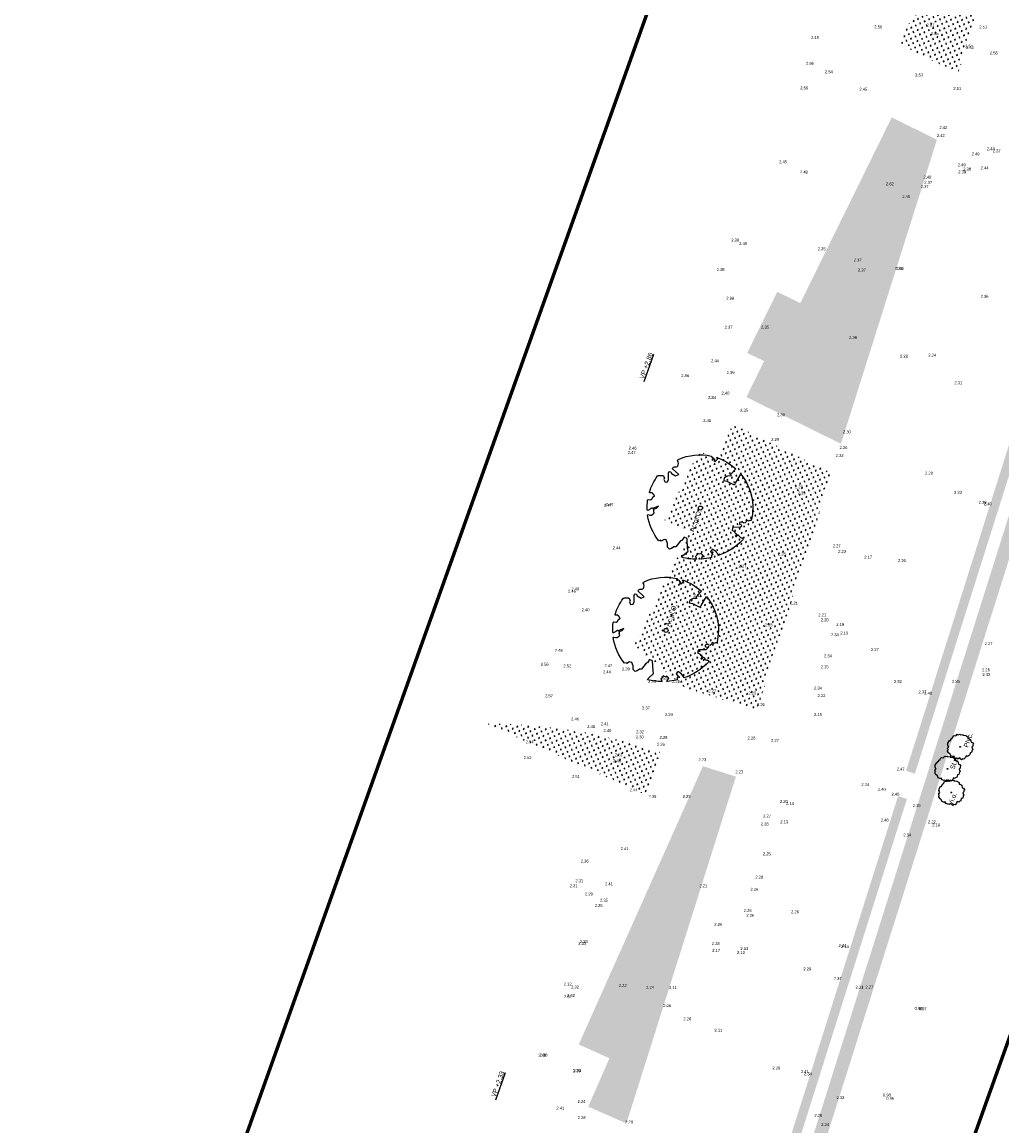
# Model space of a CAD drawing. Header units: metres. Extents: x 132707 to 140183, y 449708 to 457222.
# Tile 28 of 29: x 136708 to 136782, y 454359 to 454442. Entities that reach past the tile are written whole.
import ezdxf

# ---------------------------------------------------------------- set-up
doc = ezdxf.new("R2010")
doc.units = ezdxf.units.M
doc.layers.add('-DR-alg-bladkaders viewports', color=7, linetype='Continuous', lineweight=60)
for name, color, linetype in [('-DR-bs-txt-hoogtemaat', 253, 'Continuous'), ('-DR-nw-gr-boom', 126, 'Continuous'), ('-DR-nw-gr-solitaire heester', 96, 'Continuous'), ('-DR-nw-gr-text', 2, 'Continuous')]:
    doc.layers.add(name, color=color, linetype=linetype)
doc.layers.add('-DR-nw-gr-arc-gras', color=7, linetype='Continuous', true_color=0x8ebf73)
doc.styles.add('Drong', font='txt', dxfattribs={"height": 1.8})
pattern_1 = [(115.3356253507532, (136636.3656212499, 453727.9595244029), (-0.3355215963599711, -0.1588556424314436), [0.09, -0.2812275]), (205.3356253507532, (136636.3656212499, 453727.9595244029), (0.1588556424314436, -0.335521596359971), [0.09, -0.2812275])]

# ---------------------------------------------------------------- blocks, each defined once
blk = doc.blocks.new('nieuwe boom')
blk.add_lwpolyline([(0.3396019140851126, 3.699591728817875), (0.3464421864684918, 3.707587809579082), (0.3529621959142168, 3.714572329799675), (0.3592109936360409, 3.720847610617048), (0.3652376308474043, 3.726715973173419), (0.3710911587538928, 3.732479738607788), (0.3768206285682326, 3.738441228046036), (0.3824750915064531, 3.744902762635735), (0.3881035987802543, 3.752166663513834), (0.3936638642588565, 3.760561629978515), (0.3987482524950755, 3.770521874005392), (0.402857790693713, 3.78250798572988), (0.4054935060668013, 3.79698055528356), (0.4061564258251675, 3.814400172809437), (0.4043475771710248, 3.835227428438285), (0.399567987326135, 3.859922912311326), (0.3731568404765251, 3.952847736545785, -0.5293802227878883), (0.4154284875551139, 4.003358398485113, -0.08713876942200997), (1.74172962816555, 3.631116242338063, -0.3723405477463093), (1.793691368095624, 3.51171334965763), (1.848122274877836, 3.234191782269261), (1.711816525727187, 3.098316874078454), (1.564094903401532, 3.129247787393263), (1.387368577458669, 2.996698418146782), (1.455005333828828, 2.828396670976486), (1.638006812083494, 2.769526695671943), (2.129277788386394, 2.882456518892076), (2.249078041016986, 2.816268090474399), (2.237335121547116, 2.710829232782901), (2.125271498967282, 2.641810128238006), (2.023397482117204, 2.309360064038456), (2.153703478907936, 2.096230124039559), (2.487217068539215, 2.627679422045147, -0.5046405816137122), (2.674275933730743, 2.465200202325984, 0.3319483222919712), (2.782333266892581, 2.293572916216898, 0.282007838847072), (3.135080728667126, 2.358437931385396), (3.106860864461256, 2.343836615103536, -0.5121558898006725), (3.268425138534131, 2.342558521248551, -0.1607604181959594), (4, -0.04402591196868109), (3.90801161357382, -0.1327344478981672), (3.907211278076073, -0.23071328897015), (3.817355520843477, -0.247209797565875), (3.828629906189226, -0.3437939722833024), (3.688761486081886, -0.2987701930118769), (3.646404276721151, -0.4076668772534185), (3.81887792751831, -0.5223394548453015), (3.872814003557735, -0.5650528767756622), (3.967925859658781, -0.4704695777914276, -0.1063709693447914), (3.408037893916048, -2.049543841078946), (2.909258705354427, -1.728095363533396), (2.816824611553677, -1.791642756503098), (2.757849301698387, -1.526978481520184), (2.580159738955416, -1.313848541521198), (2.373973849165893, -1.315864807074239), (2.37877779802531, -1.562500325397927), (2.222314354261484, -2.102389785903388), (2.246055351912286, -2.205343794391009), (2.359530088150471, -2.221573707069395), (3.08557410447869, -2.499129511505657, -0.2362982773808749), (-0.176729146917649, -3.936387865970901, 0.1596250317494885), (-0.2724863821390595, -3.745327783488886, 0.3508021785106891), (-0.2471780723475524, -3.55509292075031, -0.5046405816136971), (-0.4711049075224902, -3.449039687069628), (-0.4166219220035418, -3.274300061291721), (-0.5083492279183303, -3.111096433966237), (-0.6294127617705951, -3.123243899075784), (-0.647612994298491, -3.253592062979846), (-0.7394580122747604, -3.306693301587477), (-0.8481885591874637, -3.223562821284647), (-0.9420744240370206, -2.72829949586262), (-1.013695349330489, -2.656789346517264), (-1.194991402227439, -2.662441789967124), (-1.245402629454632, -2.877523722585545), (-1.319279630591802, -2.900720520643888), (-1.388970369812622, -3.080120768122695), (-1.572890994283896, -2.981761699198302, 0.7335825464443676), (-1.505711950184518, -3.119216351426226, -0.8616245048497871), (-1.468349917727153, -3.240854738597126, 0.2799778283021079), (-1.604140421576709, -3.448830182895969), (-1.598487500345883, -3.456753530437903, -0.8270561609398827), (-1.733554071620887, -3.598194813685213, -0.1167741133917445), (-3.260140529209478, -2.007084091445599), (-3.230480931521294, -2.001537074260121), (-3.206242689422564, -1.994812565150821), (-3.186791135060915, -1.987152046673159), (-3.171491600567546, -1.978797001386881), (-3.159709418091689, -1.969988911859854), (-3.150809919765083, -1.960969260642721), (-3.144158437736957, -1.951979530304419), (-2.95815014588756, -1.714742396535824), (-2.95415500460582, -1.706466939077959), (-2.950889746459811, -1.698525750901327), (-2.948105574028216, -1.690740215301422), (-2.945553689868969, -1.68293171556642), (-2.942985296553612, -1.674921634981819), (-2.940151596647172, -1.666531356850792), (-2.936803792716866, -1.657582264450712), (-2.93269308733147, -1.647895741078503), (-2.927655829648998, -1.637347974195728), (-2.921868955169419, -1.62603436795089), (-2.915594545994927, -1.614105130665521), (-2.909094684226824, -1.601710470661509), (-2.902631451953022, -1.589000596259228), (-2.896466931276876, -1.576125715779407), (-2.890863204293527, -1.563236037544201), (-2.886082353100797, -1.550481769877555), (-2.882342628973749, -1.538018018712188), (-2.879686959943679, -1.526019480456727), (-2.878114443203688, -1.514665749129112), (-2.877624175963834, -1.504136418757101), (-2.878215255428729, -1.494611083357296), (-2.879886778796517, -1.486269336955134), (-2.882637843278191, -1.479290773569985), (-2.886467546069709, -1.473854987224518), (-2.891355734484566, -1.47004948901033), (-2.89720525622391, -1.467593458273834), (-2.903899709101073, -1.466113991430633), (-2.911322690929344, -1.465238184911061), (-2.91935779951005, -1.464593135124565), (-2.927888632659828, -1.463805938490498), (-2.936798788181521, -1.462503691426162), (-2.945971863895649, -1.460313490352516), (-2.955311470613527, -1.45694794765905), (-2.964801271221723, -1.452461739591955), (-2.974444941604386, -1.446995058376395), (-2.984246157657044, -1.440688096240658), (-2.994208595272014, -1.433681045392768), (-3.004335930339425, -1.426114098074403), (-3.014631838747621, -1.418127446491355), (-3.02509999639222, -1.409861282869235), (-3.035720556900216, -1.401414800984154), (-3.046379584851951, -1.392723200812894), (-3.05693962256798, -1.383680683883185), (-3.06726321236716, -1.374181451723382), (-3.258183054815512, -1.592638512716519), (-3.267621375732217, -1.581908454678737), (-3.276410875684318, -1.57040428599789), (-3.284414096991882, -1.55802020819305), (-3.291876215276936, -1.544904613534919), (-3.30057293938, -1.532222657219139), (-3.312662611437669, -1.521393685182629), (-3.330303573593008, -1.513837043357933), (-3.355654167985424, -1.51097207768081), (-3.390872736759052, -1.514218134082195), (-3.438117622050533, -1.52499455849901), (-3.499547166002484, -1.54472069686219, -0.04099741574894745), (-3.761826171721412, -0.8065473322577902), (-3.625439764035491, -0.8300224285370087), (-3.503932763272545, -0.9079298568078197), (-3.439184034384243, -0.8493028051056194), (-3.361294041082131, -0.7278138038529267), (-3.435882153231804, -0.613793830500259), (-3.394114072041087, -0.4453817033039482), (-3.548936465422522, -0.4326770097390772), (-3.652613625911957, -0.3322550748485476), (-3.841009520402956, -0.4554694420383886, -0.05814040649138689), (-3.916441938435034, 0.651034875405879), (-3.809442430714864, 0.629808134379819), (-3.374984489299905, 0.2857492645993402), (-3.187421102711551, 0.3508364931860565), (-2.456177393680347, 0.5438226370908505), (-2.393883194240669, 0.7852909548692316), (-2.676514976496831, 0.8978327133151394), (-2.719811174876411, 0.9903811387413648), (-3.235854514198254, 1.243686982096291), (-3.247314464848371, 1.388704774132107), (-3.421717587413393, 1.536529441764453), (-3.492632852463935, 1.680080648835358), (-3.373494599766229, 1.867326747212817), (-3.1073179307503, 1.908998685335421), (-2.865533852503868, 2.067089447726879), (-2.862816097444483, 2.230010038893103), (-3.013589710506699, 2.407672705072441), (-2.973546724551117, 2.482773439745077), (-3.033238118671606, 2.598962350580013, -0.1342797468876), (-1.306659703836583, 3.796129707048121, -0.5417265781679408), (-1.25369830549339, 3.755563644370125), (-1.262264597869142, 3.642733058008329), (-1.260447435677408, 3.584089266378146), (-1.252475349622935, 3.539236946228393), (-1.239696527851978, 3.505719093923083), (-1.223459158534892, 3.481078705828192), (-1.205111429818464, 3.46285877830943), (-1.18600152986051, 3.4486023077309), (-1.167477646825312, 3.435852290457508), (-1.150606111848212, 3.422660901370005), (-1.135325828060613, 3.409117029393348), (-1.121293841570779, 3.395818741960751), (-1.108167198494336, 3.383364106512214), (-1.095602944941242, 3.372351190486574), (-1.083258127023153, 3.363378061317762), (-1.070789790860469, 3.357042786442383), (-1.057854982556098, 3.353943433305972), (-1.044183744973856, 3.354456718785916), (-1.029798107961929, 3.358073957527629), (-1.014793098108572, 3.364065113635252), (-0.9992637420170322, 3.37170015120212), (-0.9833050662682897, 3.380249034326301), (-0.9670120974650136, 3.388981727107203), (-0.9504798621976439, 3.3971681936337), (-0.9338033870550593, 3.404078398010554), (-0.9170828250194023, 3.409191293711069), (-0.9004388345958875, 3.412821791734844), (-0.8839972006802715, 3.41549379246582), (-0.8678837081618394, 3.417731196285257), (-0.8522241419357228, 3.420057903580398), (-0.8371442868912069, 3.422997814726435), (-0.8227699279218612, 3.427074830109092), (-0.8092268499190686, 3.432812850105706), (-0.7966163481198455, 3.440589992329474), (-0.7849417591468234, 3.450201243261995), (-0.7741819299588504, 3.461295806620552), (-0.7643157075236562, 3.47352288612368), (-0.7559913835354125, 3.395115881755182), (-0.7382713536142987, 3.374873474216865), (-0.6547334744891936, 3.233177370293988), (-0.479493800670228, 3.137406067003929), (-0.7277036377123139, 3.539448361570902), (-0.7231419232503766, 3.55166525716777), (-0.7199893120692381, 3.563521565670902), (-0.7185564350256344, 3.575147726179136), (-0.7191539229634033, 3.586674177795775), (-0.7220924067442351, 3.598231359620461), (-0.7276825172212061, 3.609949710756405), (-0.7362348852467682, 3.621959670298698), (-0.7479789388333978, 3.634506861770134), (-0.7628192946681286, 3.648297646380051), (-0.7805793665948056, 3.664153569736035), (-0.8010825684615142, 3.68289617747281), (-0.8241523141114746, 3.705347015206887), (-0.8496120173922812, 3.732327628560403), (-0.8772850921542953, 3.764659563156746), (-0.9416210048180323, 3.848040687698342, -0.5431042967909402), (-0.9194753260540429, 3.911067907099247, -0.04676559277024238), (-0.1839184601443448, 4.018007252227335, -0.3851675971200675), (-0.1425238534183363, 3.984230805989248), (-0.1195721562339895, 3.833479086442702), (-0.108169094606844, 3.786381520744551), (-0.09538297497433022, 3.75340577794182), (-0.08152278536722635, 3.731987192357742), (-0.06689751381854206, 3.7195610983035), (-0.05181614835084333, 3.713562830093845), (-0.03658767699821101, 3.711427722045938), (-0.02152108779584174, 3.710591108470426), (-0.006868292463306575, 3.708944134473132), (0.007347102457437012, 3.706201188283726), (0.02115856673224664, 3.702532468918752), (0.03459957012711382, 3.698108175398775), (0.04770358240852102, 3.693098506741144), (0.06050407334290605, 3.687673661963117), (0.07303451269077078, 3.682003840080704), (0.08532837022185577, 3.676259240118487), (0.09739289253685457, 3.670570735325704), (0.1091304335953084, 3.664911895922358), (0.1204171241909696, 3.659216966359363), (0.1311290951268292, 3.653420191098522), (0.1411424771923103, 3.647455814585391), (0.1503334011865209, 3.641258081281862), (0.1585779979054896, 3.634761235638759), (0.1657523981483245, 3.627899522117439), (0.1718003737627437, 3.620663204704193), (0.1769362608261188, 3.613266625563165), (0.1814420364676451, 3.605980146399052), (0.1855996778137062, 3.599074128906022), (0.1896911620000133, 3.592818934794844), (0.1939984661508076, 3.587484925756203), (0.1988035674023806, 3.583342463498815), (0.2043884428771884, 3.580661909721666), (0.2109612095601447, 3.579655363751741), (0.2184345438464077, 3.580301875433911), (0.2266472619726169, 3.582522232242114), (0.2354381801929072, 3.586237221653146), (0.24464611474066, 3.591367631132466), (0.2541098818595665, 3.597834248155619), (0.2636682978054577, 3.605557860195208), (0.273160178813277, 3.614459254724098), (0.282448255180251, 3.624422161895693), (0.291490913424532, 3.635182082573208), (0.3002704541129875, 3.646437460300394), (0.308769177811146, 3.657886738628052), (0.3169693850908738, 3.669228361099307), (0.3248533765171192, 3.680160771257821), (0.3324034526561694, 3.69038241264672)], format="xyb", close=True)
blk.add_circle((0, 0), 0.15)
blk = doc.blocks.new('Solitaire heester')
blk.add_lwpolyline([(-1.738422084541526, -4.390808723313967), (-2.165650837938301, -3.928363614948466), (-2.483742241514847, -4.006582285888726), (-2.464906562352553, -3.243960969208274), (-3.108512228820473, -3.265308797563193), (-3.941315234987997, -2.904578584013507), (-3.868064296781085, -2.452012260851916), (-4.359586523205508, -2.179992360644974), (-4.239036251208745, -1.822945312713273), (-3.950943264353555, -1.283816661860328), (-4.465961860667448, -0.924314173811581), (-4.503076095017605, -0.2488687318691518), (-4.693194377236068, -0.1051291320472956), (-4.52288920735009, 0.7919674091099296), (-4.165535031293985, 0.7508631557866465), (-4.408840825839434, 1.52244183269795), (-4.334976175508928, 2.133900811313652), (-3.641002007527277, 2.854190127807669), (-3.727257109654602, 3.148478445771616), (-3.088619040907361, 3.940484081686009), (-2.461086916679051, 3.914225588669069), (-2.205140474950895, 4.358141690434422), (-1.729077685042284, 4.197407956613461), (-1.539266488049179, 3.97422214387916), (-0.8928984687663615, 4.71058514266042), (-0.7661533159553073, 4.614758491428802), (-0.2489862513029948, 4.811378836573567), (0.8385356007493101, 4.576780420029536), (0.7504387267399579, 4.394391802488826), (2.044152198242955, 4.063660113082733), (2.201816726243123, 3.745261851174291), (2.885605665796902, 3.885625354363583), (3.186395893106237, 3.598453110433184), (3.366635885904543, 2.954233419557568), (4.159869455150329, 2.633380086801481), (4.070851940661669, 2.212653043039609), (4.434400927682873, 1.71867540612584), (4.306120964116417, 1.417271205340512), (4.763654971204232, 0.573362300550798), (4.517280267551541, 0.5504799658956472), (4.76739476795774, -0.5150800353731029), (4.517336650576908, -1.491315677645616), (3.976366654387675, -1.679899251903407), (4.022745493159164, -2.013757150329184), (3.932500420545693, -2.752268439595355), (3.0564445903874, -3.305015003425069), (3.102209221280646, -3.797765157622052), (2.654917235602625, -4.415726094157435), (2.345783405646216, -4.231802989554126), (1.876529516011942, -4.365050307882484), (1.329057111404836, -4.180206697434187), (0.6990696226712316, -4.789516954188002), (0.4057020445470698, -4.637433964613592), (-0.5083884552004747, -4.753073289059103), (-0.8481344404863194, -4.267132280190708), (-1.476280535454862, -4.399766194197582), (-1.738422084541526, -4.390808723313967)])
blk.add_circle((0, 0), 0.15)

msp = doc.modelspace()

# ---------------------------------------------------------------- hatches: boundary and pattern name
at = {"layer": '-DR-nw-gr-arc-gras', "transparency": 33554687}
h = msp.add_hatch(dxfattribs=at)
h.set_pattern_fill('AGR-BOLLEN', color=256, scale=0.15, pattern_type=2)
h.set_pattern_definition(pattern_1)
edge = h.paths.add_edge_path()
edge.add_arc((11815580.01601901, -3784284.906784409), 12424198.77081867, 160.0566581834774, 160.0569484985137, ccw=False)
edge.add_line((136455.7817502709, 453494.2542064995), (136455.1236357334, 453494.4933991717))
edge.add_line((136455.1236357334, 453494.4933991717), (136433.813485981, 453435.768343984))
edge.add_line((136433.813485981, 453435.768343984), (136432.1794965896, 453431.2550945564))
edge.add_line((136432.1794965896, 453431.2550945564), (136431.6775962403, 453429.8696168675))
edge.add_line((136431.6775962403, 453429.8696168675), (136432.3361921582, 453429.6307909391))
edge.add_line((136432.3361921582, 453429.6307909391), (136434.3092712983, 453435.0765755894))
h = msp.add_hatch(dxfattribs=at)
h.set_pattern_fill('AGR-BOLLEN', color=256, scale=0.15, pattern_type=2)
h.set_pattern_definition(pattern_1)
edge = h.paths.add_edge_path()
edge.add_line((136779.6900652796, 454452.101374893), (136773.9580185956, 454440.4608389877))
edge.add_line((136773.9580185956, 454440.4608389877), (136778.3854465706, 454438.2731512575))
edge.add_line((136778.3854465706, 454438.2731512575), (136779.5333235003, 454441.908331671))
edge.add_arc((136765.3248578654, 454446.3949232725), 14.89999999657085, 342.4755033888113, 350.3738893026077)
edge.add_arc((136760.3952581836, 454447.231013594), 19.9000000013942, 350.3738893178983, 374.1665738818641)
h = msp.add_hatch(dxfattribs=at)
h.set_pattern_fill('AGR-BOLLEN', color=256, scale=0.15, pattern_type=2)
h.set_pattern_definition(pattern_1)
h.paths.add_polyline_path([(136767.0671029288, 454353.6105987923), (136793.6153252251, 454437.6854462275, -0.4133423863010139), (136794.8671885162, 454438.3388126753), (136795.1654635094, 454439.2932926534, 0.4133423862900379), (136792.6617369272, 454437.9865597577), (136766.1238969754, 454353.9445918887), (136752.3015713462, 454318.8078778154, -0.00463030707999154), (136725.9012828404, 454239.6212513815), (136726.8466477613, 454239.2952357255, 0.004628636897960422), (136753.2435519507, 454318.4707698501)])
h = msp.add_hatch(dxfattribs=at)
h.set_pattern_fill('AGR-BOLLEN', color=256, scale=0.15, pattern_type=2)
h.set_pattern_definition(pattern_1)
h.paths.add_polyline_path([(136773.3939748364, 454434.9393743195), (136766.5029972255, 454420.9453028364), (136764.7686878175, 454421.7993135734), (136762.496710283, 454417.1854230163), (136763.7731552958, 454416.5835283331), (136762.4421662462, 454413.8650246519), (136769.5665190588, 454410.3447281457), (136776.801130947, 454433.2558249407)])
h = msp.add_hatch(dxfattribs=at)
h.set_pattern_fill('AGR-BOLLEN', color=256, scale=0.15, pattern_type=2)
h.set_pattern_definition(pattern_1)
h.paths.add_polyline_path([(136786.4329104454, 454421.2495634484), (136785.7653986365, 454421.4603429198), (136774.4736412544, 454385.7007817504), (136775.1411530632, 454385.4900022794)])
h = msp.add_hatch(dxfattribs=at)
h.set_pattern_fill('AGR-BOLLEN', color=256, scale=0.15, pattern_type=2)
h.set_pattern_definition(pattern_1)
h.paths.add_polyline_path([(136768.8657640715, 454408.1255261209), (136761.4307849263, 454411.7993098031), (136760.148679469, 454409.180649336), (136758.8631835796, 454409.8065232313), (136756.2973043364, 454404.595782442), (136758.1812780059, 454403.6680738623), (136753.9850398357, 454395.1464298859), (136757.834430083, 454391.9656355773), (136763.2254359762, 454390.2633235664)])
h = msp.add_hatch(dxfattribs=at)
h.set_pattern_fill('AGR-BOLLEN', color=256, scale=0.15, pattern_type=2)
h.set_pattern_definition(pattern_1)
edge = h.paths.add_edge_path()
edge.add_line((136742.910387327, 454389.2234242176), (136754.8000723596, 454383.9368235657))
edge.add_line((136754.8000723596, 454383.9368235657), (136756.1300893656, 454387.0126398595))
edge.add_arc((136743.0324900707, 454349.3236110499), 39.89999999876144, 70.83676298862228, 90.1753379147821)
h = msp.add_hatch(dxfattribs=at)
h.set_pattern_fill('AGR-BOLLEN', color=256, scale=0.15, pattern_type=2)
h.set_pattern_definition(pattern_1)
h.paths.add_polyline_path([(136761.647601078, 454385.2665208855), (136759.1638145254, 454386.0508234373), (136749.80424082, 454365.0848187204), (136752.1173086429, 454364.0425597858), (136750.5146861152, 454360.3994114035), (136753.3947364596, 454359.1307470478)])
h = msp.add_hatch(dxfattribs=at)
h.set_pattern_fill('AGR-BOLLEN', color=256, scale=0.15, pattern_type=2)
h.set_pattern_definition(pattern_1)
h.paths.add_polyline_path([(136774.5389260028, 454383.582825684), (136773.8714141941, 454383.793605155), (136765.1090104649, 454356.0441856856), (136762.6296808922, 454356.8270808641), (136762.418901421, 454356.1595690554), (136765.5657428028, 454355.1658944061)])

# ---------------------------------------------------------------- linework, layer by layer
at = {"layer": '-DR-alg-bladkaders viewports'}
msp.add_lwpolyline([(136823.3566035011, 454480.5919260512), (136757.9114504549, 454297.4519755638), (136709.2369304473, 454314.8458396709), (136774.6820834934, 454497.9857901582)], close=True, dxfattribs=at)

# ---------------------------------------------------------------- block references
at = {"layer": '-DR-nw-gr-boom', "rotation": 78.79004083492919}
for p in [(136758.9750969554, 454405.5065110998), (136756.3844252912, 454396.2858475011)]:
    msp.add_blockref('nieuwe boom', p, dxfattribs=at)
at = {"layer": '-DR-nw-gr-solitaire heester', "xscale": 0.2, "yscale": 0.2, "zscale": 0.2, "rotation": 70.17551579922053}
for p in [(136778.5483738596, 454387.509346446), (136777.5995249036, 454385.8558499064), (136777.8834451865, 454384.0690993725)]:
    msp.add_blockref('Solitaire heester', p, dxfattribs=at)

# ---------------------------------------------------------------- texts
at = {"layer": '-DR-bs-txt-hoogtemaat', "style": 'Drong'}
for s, p in [('%%U VP +2.86', (136754.6640375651, 454415.063776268)), ('%%U VP +2.33', (136743.4800907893, 454360.9340754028))]:
    msp.add_text(s, height=0.36, rotation=70.33562535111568, dxfattribs=at).set_placement(p)
at = {"layer": '-DR-bs-txt-hoogtemaat', "color": 253, "char_height": 0.22, "attachment_point": 7, "style": 'Drong'}
for s, insert in [('2.50', (136772.084, 454441.6439999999, 2.495)), ('2.81', (136776.02, 454441.793, 2.812)), ('2.51', (136779.991, 454441.6419999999, 2.51)), ('2.49', (136767.314, 454440.853, 2.491)), ('2.65', (136776.34, 454441.139, 2.653)), ('2.54', (136778.928, 454440.206, 2.535)), ('2.52', (136778.994, 454440.082, 2.518)), ('2.58', (136780.788, 454439.6859999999, 2.576)), ('2.56', (136766.9297313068, 454438.9028316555, 2.561)), ('2.54', (136768.36, 454438.265, 2.544)), ('2.53', (136775.161, 454438.032, 2.527)), ('2.56', (136766.496, 454437.053, 2.561)), ('2.45', (136770.956, 454436.9479999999, 2.453)), ('2.51', (136778.041, 454437.014, 2.506)), ('2.42', (136776.796, 454433.466, 2.416)), ('2.42', (136776.987, 454434.074, 2.422)), ('2.43', (136780.562, 454432.467, 2.428)), ('2.49', (136779.415, 454432.0769999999, 2.485)), ('2.37', (136781.012, 454432.309, 2.368)), ('2.45', (136764.908, 454431.481, 2.446)), ('2.49', (136778.376, 454431.26, 2.487)), ('2.38', (136778.787, 454430.934, 2.376)), ('2.44', (136780.093, 454431.021, 2.442)), ('2.43', (136766.485, 454430.71, 2.429)), ('2.40', (136775.7884070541, 454430.329, 2.4)), ('2.38', (136778.407, 454430.7239999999, 2.377)), ('2.62', (136772.957, 454429.825, 2.619)), ('2.37', (136775.573, 454429.6209999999, 2.372)), ('2.37', (136775.847, 454429.935, 2.37)), ('2.40', (136774.1876807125, 454428.8533529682, 2.397)), ('2.38', (136761.302, 454425.582, 2.379)), ('2.39', (136761.892, 454425.314, 2.389)), ('2.35', (136767.82, 454424.9259999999, 2.346)), ('2.38', (136760.197, 454423.3649999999, 4.406)), ('2.37', (136770.533, 454424.081, 2.371)), ('2.37', (136770.85, 454423.319, 2.367)), ('2.38', (136773.621, 454423.4519999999, 2.378)), ('2.32', (136773.713, 454423.434, 2.323)), ('2.99', (136760.925, 454421.199, 2.99)), ('2.36', (136780.094, 454421.346, 2.359)), ('2.37', (136760.798, 454419.014, 2.369)), ('2.35', (136763.553, 454419.0229999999, 2.346)), ('2.36', (136770.172, 454418.243, 2.364)), ('2.28', (136774.026, 454416.83, 2.278)), ('2.24', (136776.152, 454416.917, 2.236)), ('2.44', (136759.779, 454416.4959999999, 2.443)), ('2.86', (136757.529, 454415.369, 2.862)), ('2.39', (136760.95, 454415.5929999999, 2.387)), ('2.31', (136778.119, 454414.829, 2.309)), ('2.84', (136759.559, 454413.722, 2.841)), ('2.40', (136760.5665257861, 454414.0515096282, 2.396)), ('2.35', (136761.971, 454412.7619999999, 2.354)), ('2.41', (136759.184, 454411.9859999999, 2.408)), ('2.30', (136764.758, 454412.422, 2.301)), ('2.30', (136769.717, 454411.1329999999, 2.304)), ('2.29', (136764.316, 454410.5619999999, 2.293)), ('2.47', (136753.504, 454409.5829999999, 2.468)), ('2.46', (136753.5681383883, 454409.9100678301, 4.796470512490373)), ('2.32', (136769.17, 454409.353, 2.318)), ('2.26', (136769.461, 454409.9469999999, 2.263)), ('2.28', (136775.905, 454408.0189999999, 2.282)), ('2.29', (136766.107, 454406.984, 2.289)), ('2.35', (136766.301, 454406.5279999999, 2.352)), ('2.33', (136778.093, 454406.5769999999, 2.332)), ('2.47', (136751.697, 454405.597, 2.47)), ('2.47', (136751.824, 454405.6699999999, 2.468)), ('2.38', (136779.944, 454405.8229999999, 2.38)), ('2.40', (136780.338, 454405.7089999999, 2.4)), ('2.27', (136768.954, 454402.5549999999, 2.267)), ('2.44', (136752.357, 454402.396, 2.444)), ('2.28', (136764.816, 454401.9319999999, 2.283)), ('2.23', (136769.361, 454402.125, 2.233)), ('2.17', (136771.323, 454401.688, 2.165)), ('2.27', (136761.846, 454401.011, 2.271)), ('2.26', (136773.862, 454401.435, 2.256)), ('2.49', (136749.244, 454399.302, 2.492)), ('2.46', (136748.999, 454399.1209999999, 2.458)), ('2.32', (136758.455, 454398.803, 2.315)), ('2.40', (136750.026, 454397.727, 2.398)), ('2.21', (136765.738, 454398.228, 2.208)), ('2.21', (136767.857, 454397.3379999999, 2.205)), ('2.20', (136768.052, 454396.967, 2.204)), ('2.35', (136763.817, 454396.5929999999, 2.354)), ('2.19', (136769.209, 454396.6109999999, 2.189)), ('2.19', (136769.523, 454395.971, 2.185)), ('2.34', (136768.816, 454395.847, 2.339)), ('2.27', (136780.394, 454395.174, 2.272)), ('2.48', (136747.9970695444, 454394.6672998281, 2.484)), ('2.34', (136768.287, 454394.249, 2.34)), ('2.27', (136771.824, 454394.727, 2.268)), ('2.56', (136746.944, 454393.6209999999, 2.562)), ('2.52', (136748.651, 454393.499, 2.521)), ('2.42', (136751.75, 454393.514, 2.416)), ('2.35', (136768.04, 454393.423, 2.346)), ('2.44', (136751.629, 454393.043, 2.437)), ('2.39', (136753.065, 454393.256, 2.39)), ('2.29', (136755.969, 454392.598, 2.289)), ('2.26', (136780.2, 454393.194, 2.259)), ('2.32', (136780.234, 454392.842, 2.323)), ('2.35', (136755.029, 454392.3329999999, 2.353)), ('2.26', (136756.843, 454392.3229999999, 2.263)), ('2.34', (136767.537, 454391.825, 2.342)), ('2.32', (136773.559, 454392.315, 2.321)), ('2.35', (136777.928, 454392.335, 2.349)), ('2.57', (136747.27, 454391.249, 2.569)), ('2.27', (136759.567, 454391.612, 2.268)), ('2.25', (136762.592, 454391.4419999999, 2.246)), ('2.22', (136767.804, 454391.26, 2.222)), ('2.37', (136775.416, 454391.537, 2.373)), ('2.40', (136775.837, 454391.4309999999, 2.404)), ('2.37', (136754.578, 454390.33, 2.374)), ('2.26', (136763.236, 454390.582, 2.26)), ('2.46', (136749.23, 454389.4959999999, 2.463)), ('2.29', (136756.296, 454389.824, 2.289)), ('2.15', (136767.546, 454389.831, 2.153)), ('2.41', (136750.441, 454388.929, 2.412)), ('2.41', (136751.467, 454389.1419999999, 2.408)), ('2.40', (136751.669, 454388.6329999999, 2.396)), ('2.32', (136754.13, 454388.533, 2.319)), ('2.54', (136745.806, 454387.7779999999, 2.542)), ('2.30', (136754.105, 454388.1419999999, 2.299)), ('2.26', (136755.695, 454387.5889999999, 2.263)), ('2.28', (136755.894, 454388.1039999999, 2.284)), ('2.28', (136762.528, 454388.058, 2.277)), ('2.27', (136764.294, 454387.873, 2.266)), ('2.51', (136752.522, 454386.7949999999, 2.513)), ('2.52', (136745.65, 454386.5839999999, 2.515)), ('2.48', (136752.399, 454386.342, 2.481)), ('2.23', (136758.824, 454386.428, 2.227)), ('2.51', (136749.293, 454385.1599999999, 2.509)), ('2.23', (136761.607, 454385.514, 2.226)), ('2.47', (136773.777, 454385.721, 2.467)), ('2.34', (136771.102, 454384.558, 2.341)), ('2.44', (136753.639, 454384.147, 2.437)), ('2.35', (136755.0611643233, 454383.6649999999, 2.348)), ('2.25', (136757.637, 454383.6639999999, 2.246)), ('2.40', (136772.347, 454384.196, 2.396)), ('2.40', (136773.377, 454383.8269999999, 2.396)), ('2.20', (136764.967, 454383.28, 2.198)), ('2.14', (136765.437, 454383.135, 2.142)), ('2.35', (136774.972, 454382.9739999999, 2.35)), ('2.27', (136763.701, 454382.1909999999, 2.266)), ('2.13', (136764.993, 454381.745, 2.132)), ('2.46', (136772.568, 454381.881, 2.46)), ('2.22', (136776.122, 454381.748, 2.219)), ('2.28', (136763.527, 454381.587, 2.277)), ('2.18', (136776.449, 454381.516, 2.178)), ('2.34', (136774.268, 454380.756, 2.344)), ('2.41', (136752.963, 454379.7299999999, 2.406)), ('2.25', (136763.681, 454379.3329999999, 2.254)), ('2.36', (136749.96, 454378.786, 2.362)), ('2.26', (136763.113, 454377.5769999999, 2.255)), ('2.31', (136749.123, 454376.9299999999, 2.308)), ('2.31', (136749.553, 454377.304, 2.306)), ('2.41', (136751.785, 454377.075, 2.41)), ('2.21', (136758.899, 454376.9309999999, 2.205)), ('2.29', (136750.272, 454376.3069999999, 2.29)), ('2.26', (136762.746, 454376.661, 2.263)), ('2.35', (136751.014, 454375.446, 2.347)), ('2.35', (136751.407, 454375.8379999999, 2.35)), ('2.26', (136762.24, 454375.0669999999, 2.259)), ('2.26', (136762.434, 454374.7, 2.262)), ('2.26', (136765.807, 454374.972, 2.26)), ('2.26', (136760.022, 454374.0189999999, 2.258)), ('2.33', (136749.77, 454372.585, 2.326)), ('2.33', (136749.892, 454372.723, 2.327)), ('2.28', (136759.824, 454372.5779999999, 2.283)), ('2.17', (136759.866, 454372.0549999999, 2.168)), ('2.13', (136761.734, 454371.9089999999, 2.132)), ('2.13', (136761.991, 454372.1919999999, 2.134)), ('2.34', (136769.386, 454372.424, 2.338)), ('2.44', (136769.575, 454372.3449999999, 2.439)), ('2.29', (136766.738, 454370.6599999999, 2.287)), ('2.32', (136748.672, 454369.5129999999, 2.319)), ('2.32', (136749.225, 454369.293, 2.324)), ('2.22', (136752.823, 454369.423, 2.224)), ('2.24', (136754.884, 454369.2779999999, 2.236)), ('2.11', (136756.607, 454369.2689999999, 2.111)), ('2.37', (136769.027, 454369.951, 2.365)), ('2.31', (136770.666, 454369.283, 2.31)), ('2.27', (136771.411, 454369.292, 2.266)), ('2.31', (136748.692, 454368.57, 2.31)), ('2.32', (136748.913, 454368.658, 2.319)), ('2.06', (136756.173, 454367.897, 2.057)), ('0.98', (136775.118, 454367.683, 0.981)), ('0.97', (136775.433, 454367.661, 0.965)), ('2.20', (136757.689, 454366.902, 2.2)), ('2.11', (136760.035, 454366.0449999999, 2.111)), ('2.48', (136746.756, 454364.155, 2.481)), ('2.33', (136746.858, 454364.179, 2.326)), ('2.39', (136749.357, 454362.983, 2.392)), ('2.28', (136749.407, 454362.998, 2.277)), ('2.28', (136764.4, 454363.196, 2.28)), ('2.41', (136766.553, 454362.9279990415, 2.406)), ('2.34', (136766.783, 454362.764, 2.339)), ('2.32', (136769.23, 454360.9639999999, 2.324)), ('0.98', (136772.733, 454361.157, 0.982)), ('2.41', (136748.12, 454360.1709999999, 2.413)), ('2.24', (136749.718, 454360.679, 2.242)), ('0.96', (136772.987, 454360.911, 0.956)), ('2.28', (136749.724, 454359.4629999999, 2.276)), ('2.28', (136767.563, 454359.624, 2.275)), ('2.20', (136753.305, 454359.1259999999, 2.202)), ('2.24', (136768.078, 454358.935, 2.239))]:
    msp.add_mtext(s, dxfattribs=dict(at, insert=insert))
at = {"layer": '-DR-nw-gr-text', "char_height": 0.36, "attachment_point": 1, "rotation": 70.33562535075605, "style": 'Drong'}
for s, insert in [('Ac.pl.O.', (136758.150089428, 454403.7797449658)), ('Ac.pl.O.', (136756.3092838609, 454396.6574864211)), ('Ph.c.', (136778.800846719, 454387.5467125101, -2.029)), ('St.p.', (136777.7662406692, 454385.8940472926)), ('Vi.o.', (136777.6376753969, 454383.170153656))]:
    msp.add_mtext_dynamic_manual_height_columns(s, width=2.13358308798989, gutter_width=1.8, heights=[0], dxfattribs=dict(at, insert=insert))

doc.saveas('drawing.dxf')
